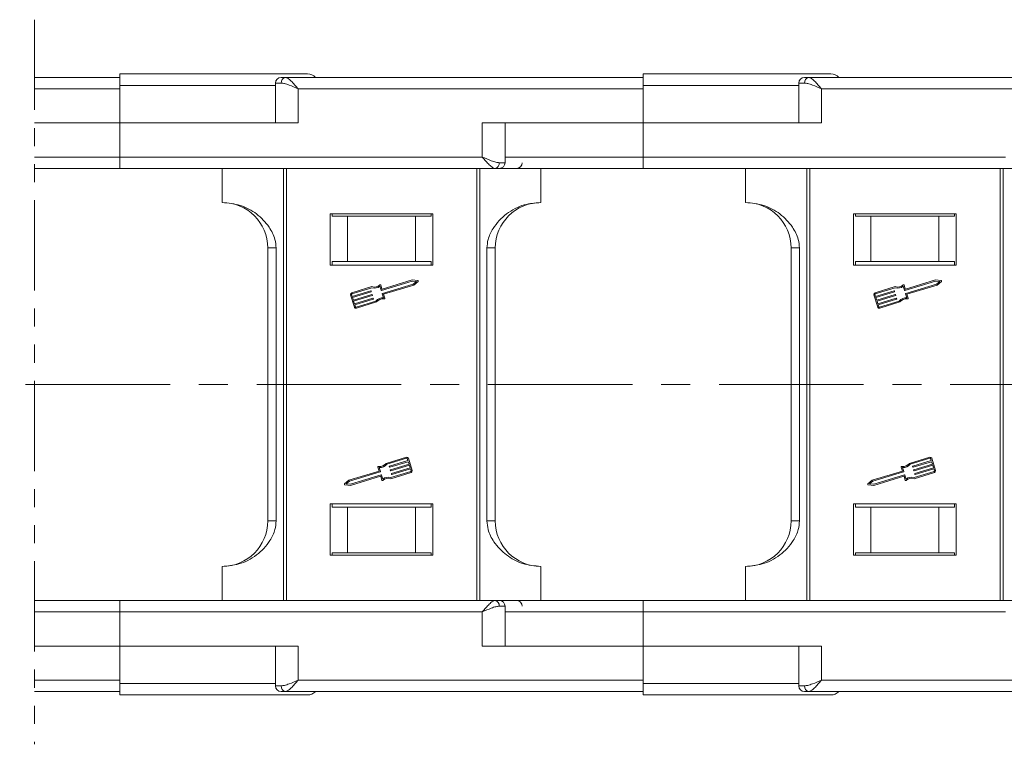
# Model space of a CAD drawing. Header units: millimetres. Extents: x 3223 to 4146, y -133 to 519.
# Tile 12 of 39: x 3833 to 3919, y 32 to 95. Entities that reach past the tile are written whole.
import ezdxf

# ---------------------------------------------------------------- set-up
doc = ezdxf.new("R2010")
doc.units = ezdxf.units.MM
doc.linetypes.add('CENTERX2', pattern=[20.32, 12.7, -2.54, 2.54, -2.54])
doc.linetypes.add('PHANTOM2', pattern=[31.75, 15.875, -3.175, 3.175, -3.175, 3.175, -3.175])

msp = doc.modelspace()

# ---------------------------------------------------------------- linework, layer by layer
at = {"color": 3, "linetype": 'PHANTOM2', "lineweight": 9, "ltscale": 0.5}
msp.add_line((3834.211, 95.275), (3834.206, 31.557), dxfattribs=at)
at = {"color": 7, "linetype": 'Continuous', "lineweight": 15}
for p, q in [((3841.712, 90.2), (3834.211, 90.2)), ((3887.712, 90.2), (3856.27, 90.2)), ((3933.712, 90.2), (3902.27, 90.2)), ((3834.211, 89.2), (3841.712, 89.2)), ((3841.712, 89.5), (3841.712, 89.2)), ((3855.388, 89.5), (3841.712, 89.5)), ((3841.712, 89.2), (3841.712, 86.2)), ((3855.388, 89.7), (3855.388, 86.2)), ((3855.897, 89.7), (3855.388, 89.7)), ((3857.388, 86.2), (3857.388, 89.2)), ((3857.388, 89.2), (3887.712, 89.2)), ((3887.712, 89.5), (3887.712, 89.2)), ((3901.388, 89.5), (3887.712, 89.5)), ((3887.712, 89.2), (3887.712, 86.2)), ((3901.388, 89.7), (3901.388, 86.2)), ((3901.897, 89.7), (3901.388, 89.7)), ((3903.388, 86.2), (3903.388, 89.2)), ((3903.388, 89.2), (3933.712, 89.2)), ((3841.712, 86.2), (3834.21, 86.2)), ((3841.712, 83.2), (3841.712, 86.2)), ((3841.712, 86.2), (3857.388, 86.2)), ((3887.712, 86.2), (3873.567, 86.2)), ((3873.567, 86.2), (3873.567, 83.2)), ((3875.567, 82.7), (3875.567, 86.2)), ((3887.712, 83.2), (3887.712, 86.2)), ((3887.712, 86.2), (3903.388, 86.2)), ((3841.712, 83.2), (3834.21, 83.2)), ((3873.567, 83.2), (3841.712, 83.2)), ((3841.712, 82.2), (3841.712, 83.2)), ((3887.712, 83.2), (3875.567, 83.2)), ((3919.567, 83.2), (3887.712, 83.2)), ((3887.712, 82.2), (3887.712, 83.2)), ((3875.567, 82.7), (3875.058, 82.7)), ((3874.685, 82.2), (3841.712, 82.2)), ((3850.712, 79.2), (3850.712, 82.2)), ((3856.083, 82.2), (3856.083, 44.2)), ((3856.346, 44.2), (3856.346, 82.2)), ((3873.078, 82.2), (3873.078, 44.2)), ((3873.341, 44.2), (3873.341, 82.2)), ((3874.821, 82.2), (3878.712, 82.2)), ((3878.712, 82.2), (3878.712, 79.2)), ((3920.685, 82.2), (3887.712, 82.2)), ((3896.712, 79.2), (3896.712, 82.2)), ((3902.083, 82.2), (3902.083, 44.2)), ((3902.346, 44.2), (3902.346, 82.2)), ((3919.078, 82.2), (3919.078, 44.2)), ((3919.341, 44.2), (3919.341, 82.2)), ((3860.212, 78.2), (3860.212, 73.7)), ((3869.212, 78.2), (3860.212, 78.2)), ((3860.361, 78), (3860.361, 78.2)), ((3860.361, 78), (3861.712, 78)), ((3861.712, 78), (3861.712, 74)), ((3867.712, 78), (3861.712, 78)), ((3867.712, 74), (3867.712, 78)), ((3867.712, 78), (3869.063, 78)), ((3869.063, 78.2), (3869.063, 78)), ((3869.212, 73.7), (3869.212, 78.2)), ((3915.212, 78.2), (3906.212, 78.2)), ((3906.212, 78.2), (3906.212, 73.7)), ((3906.361, 78), (3906.361, 78.2)), ((3906.361, 78), (3907.712, 78)), ((3907.712, 78), (3907.712, 74)), ((3913.712, 78), (3907.712, 78)), ((3913.712, 74), (3913.712, 78)), ((3913.712, 78), (3915.063, 78)), ((3915.063, 78.2), (3915.063, 78)), ((3915.212, 73.7), (3915.212, 78.2)), ((3855.45, 75.2), (3854.712, 75.2)), ((3854.712, 75.2), (3854.712, 51.2)), ((3855.45, 51.2), (3855.45, 75.2)), ((3873.973, 75.2), (3873.973, 51.2)), ((3874.712, 75.2), (3873.973, 75.2)), ((3874.712, 51.2), (3874.712, 75.2)), ((3901.45, 75.2), (3900.712, 75.2)), ((3900.712, 75.2), (3900.712, 51.2)), ((3901.45, 51.2), (3901.45, 75.2)), ((3860.212, 73.7), (3869.212, 73.7)), ((3861.712, 74), (3860.361, 74)), ((3860.361, 74), (3860.361, 73.7)), ((3867.712, 74), (3861.712, 74)), ((3869.063, 74), (3867.712, 74)), ((3869.063, 73.7), (3869.063, 74)), ((3906.212, 73.7), (3915.212, 73.7)), ((3907.712, 74), (3906.361, 74)), ((3906.361, 74), (3906.361, 73.7)), ((3913.712, 74), (3907.712, 74)), ((3915.063, 74), (3913.712, 74)), ((3915.063, 73.7), (3915.063, 74)), ((3864.646, 71.927), (3864.745, 71.602)), ((3867.419, 72.293), (3864.712, 71.469)), ((3867.41, 72.389), (3864.774, 71.586)), ((3864.794, 71.199), (3867.502, 72.024)), ((3864.889, 71.13), (3867.547, 71.939)), ((3867.898, 72.337), (3867.41, 72.389)), ((3867.778, 72.255), (3867.419, 72.293)), ((3867.502, 72.024), (3867.778, 72.255)), ((3867.547, 71.939), (3867.923, 72.254)), ((3910.646, 71.927), (3910.745, 71.602)), ((3913.419, 72.293), (3910.712, 71.469)), ((3913.41, 72.389), (3910.774, 71.586)), ((3910.794, 71.199), (3913.502, 72.024)), ((3910.889, 71.13), (3913.547, 71.939)), ((3913.898, 72.337), (3913.41, 72.389)), ((3913.778, 72.255), (3913.419, 72.293)), ((3913.502, 72.024), (3913.778, 72.255)), ((3913.547, 71.939), (3913.923, 72.254)), ((3861.996, 71.084), (3862.325, 70.006)), ((3862.086, 71.112), (3862.141, 70.932)), ((3863.872, 71.803), (3862.09, 71.26)), ((3863.872, 71.704), (3862.117, 71.17)), ((3862.141, 70.932), (3863.77, 71.428)), ((3863.797, 71.338), (3862.168, 70.842)), ((3862.237, 70.617), (3863.866, 71.113)), ((3863.893, 71.023), (3862.264, 70.528)), ((3863.799, 71.412), (3863.813, 71.367)), ((3863.895, 71.098), (3863.909, 71.053)), ((3864.683, 71.485), (3864.577, 71.832)), ((3864.884, 70.823), (3864.778, 71.17)), ((3864.995, 70.782), (3864.889, 71.13)), ((3907.996, 71.084), (3908.325, 70.006)), ((3908.086, 71.112), (3908.141, 70.932)), ((3909.872, 71.803), (3908.09, 71.26)), ((3909.872, 71.704), (3908.117, 71.17)), ((3908.141, 70.932), (3909.77, 71.428)), ((3909.797, 71.338), (3908.168, 70.842)), ((3908.237, 70.617), (3909.866, 71.113)), ((3909.893, 71.023), (3908.264, 70.528)), ((3909.799, 71.412), (3909.813, 71.367)), ((3909.895, 71.098), (3909.909, 71.053)), ((3910.683, 71.485), (3910.577, 71.832)), ((3910.884, 70.823), (3910.778, 71.17)), ((3910.995, 70.782), (3910.889, 71.13)), ((3862.168, 70.842), (3862.237, 70.617)), ((3862.264, 70.528), (3862.332, 70.303)), ((3862.332, 70.303), (3863.961, 70.799)), ((3863.989, 70.709), (3862.36, 70.213)), ((3862.36, 70.213), (3862.414, 70.033)), ((3862.473, 70.002), (3864.227, 70.536)), ((3862.5, 69.912), (3864.283, 70.455)), ((3863.991, 70.783), (3864.004, 70.738)), ((3908.168, 70.842), (3908.237, 70.617)), ((3908.264, 70.528), (3908.332, 70.303)), ((3908.332, 70.303), (3909.961, 70.799)), ((3909.989, 70.709), (3908.36, 70.213)), ((3908.36, 70.213), (3908.414, 70.033)), ((3908.473, 70.002), (3910.227, 70.536)), ((3908.5, 69.912), (3910.283, 70.455)), ((3909.991, 70.783), (3910.004, 70.738)), ((3866.894, 56.801), (3865.112, 56.258)), ((3866.922, 56.711), (3865.167, 56.177)), ((3865.406, 56.004), (3867.035, 56.5)), ((3867.062, 56.41), (3865.433, 55.914)), ((3867.035, 56.5), (3866.98, 56.68)), ((3867.131, 56.185), (3867.062, 56.41)), ((3867.398, 55.629), (3867.07, 56.707)), ((3912.894, 56.801), (3911.112, 56.258)), ((3912.922, 56.711), (3911.167, 56.177)), ((3911.406, 56.004), (3913.035, 56.5)), ((3913.062, 56.41), (3911.433, 55.914)), ((3913.035, 56.5), (3912.98, 56.68)), ((3913.131, 56.185), (3913.062, 56.41)), ((3913.398, 55.629), (3913.07, 56.707)), ((3864.506, 55.583), (3861.847, 54.774)), ((3864.601, 55.513), (3861.893, 54.689)), ((3864.4, 55.931), (3864.506, 55.583)), ((3864.51, 55.89), (3864.616, 55.543)), ((3865.404, 55.93), (3865.39, 55.975)), ((3865.5, 55.615), (3865.486, 55.66)), ((3865.502, 55.69), (3867.131, 56.185)), ((3865.522, 54.91), (3867.305, 55.453)), ((3865.523, 55.009), (3867.277, 55.543)), ((3867.158, 56.096), (3865.529, 55.6)), ((3865.597, 55.375), (3867.226, 55.871)), ((3867.254, 55.781), (3865.625, 55.285)), ((3867.226, 55.871), (3867.158, 56.096)), ((3867.309, 55.601), (3867.254, 55.781)), ((3910.506, 55.583), (3907.847, 54.774)), ((3910.601, 55.513), (3907.893, 54.689)), ((3910.4, 55.931), (3910.506, 55.583)), ((3910.51, 55.89), (3910.616, 55.543)), ((3911.404, 55.93), (3911.39, 55.975)), ((3911.5, 55.615), (3911.486, 55.66)), ((3911.502, 55.69), (3913.131, 56.185)), ((3911.522, 54.91), (3913.305, 55.453)), ((3911.523, 55.009), (3913.277, 55.543)), ((3913.158, 56.096), (3911.529, 55.6)), ((3911.597, 55.375), (3913.226, 55.871)), ((3913.254, 55.781), (3911.625, 55.285)), ((3913.226, 55.871), (3913.158, 56.096)), ((3913.309, 55.601), (3913.254, 55.781)), ((3861.847, 54.774), (3861.472, 54.459)), ((3861.893, 54.689), (3861.617, 54.458)), ((3861.975, 54.42), (3864.683, 55.244)), ((3861.984, 54.324), (3864.62, 55.127)), ((3864.748, 54.786), (3864.649, 55.111)), ((3864.712, 55.228), (3864.818, 54.881)), ((3865.595, 55.301), (3865.582, 55.346)), ((3907.847, 54.774), (3907.472, 54.459)), ((3907.893, 54.689), (3907.617, 54.458)), ((3907.975, 54.42), (3910.683, 55.244)), ((3907.984, 54.324), (3910.62, 55.127)), ((3910.748, 54.786), (3910.649, 55.111)), ((3910.712, 55.228), (3910.818, 54.881)), ((3911.595, 55.301), (3911.582, 55.346)), ((3861.497, 54.376), (3861.984, 54.324)), ((3861.617, 54.458), (3861.975, 54.42)), ((3907.497, 54.376), (3907.984, 54.324)), ((3907.617, 54.458), (3907.975, 54.42)), ((3869.212, 52.7), (3860.212, 52.7)), ((3860.212, 52.7), (3860.212, 48.2)), ((3860.361, 52.7), (3860.361, 52.4)), ((3860.361, 52.4), (3861.712, 52.4)), ((3861.712, 52.4), (3861.712, 48.4)), ((3867.712, 52.4), (3861.712, 52.4)), ((3867.712, 48.4), (3867.712, 52.4)), ((3867.712, 52.4), (3869.063, 52.4)), ((3869.063, 52.4), (3869.063, 52.7)), ((3869.212, 48.2), (3869.212, 52.7)), ((3906.212, 52.7), (3906.212, 48.2)), ((3915.212, 52.7), (3906.212, 52.7)), ((3906.361, 52.7), (3906.361, 52.4)), ((3906.361, 52.4), (3907.712, 52.4)), ((3907.712, 52.4), (3907.712, 48.4)), ((3913.712, 52.4), (3907.712, 52.4)), ((3913.712, 48.4), (3913.712, 52.4)), ((3913.712, 52.4), (3915.063, 52.4)), ((3915.063, 52.4), (3915.063, 52.7)), ((3915.212, 48.2), (3915.212, 52.7)), ((3854.712, 51.2), (3855.45, 51.2)), ((3874.712, 51.2), (3873.973, 51.2)), ((3900.712, 51.2), (3901.45, 51.2)), ((3860.212, 48.2), (3869.212, 48.2)), ((3860.361, 48.4), (3861.712, 48.4)), ((3860.361, 48.2), (3860.361, 48.4)), ((3861.712, 48.4), (3867.712, 48.4)), ((3869.063, 48.4), (3867.712, 48.4)), ((3869.063, 48.4), (3869.063, 48.2)), ((3906.212, 48.2), (3915.212, 48.2)), ((3906.361, 48.4), (3907.712, 48.4)), ((3906.361, 48.2), (3906.361, 48.4)), ((3907.712, 48.4), (3913.712, 48.4)), ((3915.063, 48.4), (3913.712, 48.4)), ((3915.063, 48.4), (3915.063, 48.2)), ((3850.712, 44.2), (3850.712, 47.2)), ((3878.712, 44.2), (3878.712, 47.2)), ((3896.712, 44.2), (3896.712, 47.2)), ((3841.712, 43.2), (3841.712, 44.2)), ((3841.712, 44.2), (3874.685, 44.2)), ((3874.685, 44.2), (3878.712, 44.2)), ((3887.712, 43.2), (3887.712, 44.2)), ((3887.712, 44.2), (3920.685, 44.2)), ((3875.058, 43.7), (3875.567, 43.7)), ((3875.567, 40.2), (3875.567, 43.7)), ((3834.207, 43.2), (3841.712, 43.2)), ((3841.712, 40.2), (3841.712, 43.2)), ((3841.712, 43.2), (3873.567, 43.2)), ((3873.567, 43.2), (3873.567, 40.2)), ((3875.567, 43.2), (3887.712, 43.2)), ((3887.712, 43.2), (3919.567, 43.2)), ((3887.712, 40.2), (3887.712, 43.2)), ((3834.207, 40.2), (3841.712, 40.2)), ((3857.388, 40.2), (3841.712, 40.2)), ((3841.712, 40.2), (3841.712, 37.2)), ((3855.388, 40.2), (3855.388, 36.7)), ((3857.388, 37.2), (3857.388, 40.2)), ((3873.567, 40.2), (3887.712, 40.2)), ((3903.388, 40.2), (3887.712, 40.2)), ((3887.712, 40.2), (3887.712, 37.2)), ((3901.388, 40.2), (3901.388, 36.7)), ((3903.388, 37.2), (3903.388, 40.2)), ((3841.712, 37.2), (3834.207, 37.2)), ((3841.712, 37.2), (3841.712, 36.9)), ((3841.712, 36.9), (3855.388, 36.9)), ((3855.388, 36.7), (3855.897, 36.7)), ((3887.712, 37.2), (3857.388, 37.2)), ((3887.712, 37.2), (3887.712, 36.9)), ((3887.712, 36.9), (3901.388, 36.9)), ((3901.388, 36.7), (3901.897, 36.7)), ((3933.712, 37.2), (3903.388, 37.2)), ((3834.207, 36.2), (3841.712, 36.2)), ((3856.27, 36.2), (3887.712, 36.2)), ((3902.27, 36.2), (3933.712, 36.2))]:
    msp.add_line(p, q, dxfattribs=at)
at = {"color": 1, "linetype": 'CENTERX2', "lineweight": 13}
msp.add_line((4029.004, 63.2), (3517.823, 63.2), dxfattribs=at)
at = {"color": 7, "linetype": 'Continuous', "lineweight": 15}
for centre, radius, start, end in [((3855.888, 89.7), 0.5, 90, 180), ((3856.345, 89.756), 0.451, 99.5202, 187.08135), ((3858.212, 89.5), 1, 44.87138, 90), ((3901.888, 89.7), 0.5, 90, 180), ((3902.345, 89.756), 0.451, 99.5202, 187.08135), ((3904.212, 89.5), 1, 44.87138, 90), ((3874.61, 82.645), 0.451, 279.5202, 7.08135), ((3875.067, 82.7), 0.5, 270, 0), ((3876.573, 82.7), 0.5, 270, 0), ((3850.712, 75.2), 4, 0, 90), ((3878.712, 75.2), 4, 90, 180), ((3896.712, 75.2), 4, 0, 90), ((3864.098, 72.463), 0.698, 251.11204, 312.44471), ((3864.601, 71.913), 0.047, 16.9297, 132.44471), ((3867.893, 72.29), 0.047, 309.95116, 83.90824), ((3910.098, 72.463), 0.698, 251.11204, 312.44471), ((3910.601, 71.913), 0.047, 16.9297, 132.44471), ((3913.893, 72.29), 0.047, 309.95116, 83.90824), ((3862.131, 71.125), 0.141, 106.9297, 196.9297), ((3862.131, 71.125), 0.047, 106.9297, 196.9297), ((3863.777, 71.405), 0.0235, 16.9297, 106.9297), ((3863.79, 71.36), 0.0235, 286.9297, 16.9297), ((3863.872, 71.091), 0.0235, 16.9297, 106.9297), ((3864.098, 72.463), 0.792, 253.37041, 307.16635), ((3863.886, 71.046), 0.0235, 286.9297, 16.9297), ((3864.705, 71.492), 0.0235, 196.9297, 286.9297), ((3864.768, 71.609), 0.0235, 196.9297, 286.9297), ((3864.801, 71.177), 0.0235, 106.9297, 196.9297), ((3908.131, 71.125), 0.141, 106.9297, 196.9297), ((3908.131, 71.125), 0.047, 106.9297, 196.9297), ((3909.777, 71.405), 0.0235, 16.9297, 106.9297), ((3909.79, 71.36), 0.0235, 286.9297, 16.9297), ((3909.872, 71.091), 0.0235, 16.9297, 106.9297), ((3910.098, 72.463), 0.792, 253.37041, 307.16635), ((3909.886, 71.046), 0.0235, 286.9297, 16.9297), ((3910.705, 71.492), 0.0235, 196.9297, 286.9297), ((3910.768, 71.609), 0.0235, 196.9297, 286.9297), ((3910.801, 71.177), 0.0235, 106.9297, 196.9297), ((3863.968, 70.776), 0.0235, 16.9297, 106.9297), ((3863.982, 70.731), 0.0235, 286.9297, 16.9297), ((3864.838, 70.032), 0.792, 86.69305, 140.48899), ((3864.838, 70.032), 0.698, 81.41469, 142.74736), ((3864.95, 70.769), 0.047, 261.41469, 16.9297), ((3909.968, 70.776), 0.0235, 16.9297, 106.9297), ((3909.982, 70.731), 0.0235, 286.9297, 16.9297), ((3910.838, 70.032), 0.792, 86.69305, 140.48899), ((3910.838, 70.032), 0.698, 81.41469, 142.74736), ((3910.95, 70.769), 0.047, 261.41469, 16.9297), ((3862.459, 70.047), 0.141, 196.9297, 286.9297), ((3862.459, 70.047), 0.047, 196.9297, 286.9297), ((3908.459, 70.047), 0.141, 196.9297, 286.9297), ((3908.459, 70.047), 0.047, 196.9297, 286.9297), ((3864.556, 56.681), 0.698, 261.41469, 322.74736), ((3866.935, 56.666), 0.141, 16.9297, 106.9297), ((3866.935, 56.666), 0.047, 16.9297, 106.9297), ((3910.556, 56.681), 0.698, 261.41469, 322.74736), ((3912.935, 56.666), 0.141, 16.9297, 106.9297), ((3912.935, 56.666), 0.047, 16.9297, 106.9297), ((3864.445, 55.944), 0.047, 81.41469, 196.9297), ((3864.556, 56.681), 0.792, 266.69305, 320.48899), ((3864.594, 55.536), 0.0235, 286.9297, 16.9297), ((3865.413, 55.982), 0.0235, 106.9297, 196.9297), ((3865.426, 55.937), 0.0235, 196.9297, 286.9297), ((3865.508, 55.667), 0.0235, 106.9297, 196.9297), ((3865.522, 55.622), 0.0235, 196.9297, 286.9297), ((3867.264, 55.587), 0.047, 286.9297, 16.9297), ((3867.264, 55.587), 0.141, 286.9297, 16.9297), ((3910.445, 55.944), 0.047, 81.41469, 196.9297), ((3910.556, 56.681), 0.792, 266.69305, 320.48899), ((3910.594, 55.536), 0.0235, 286.9297, 16.9297), ((3911.413, 55.982), 0.0235, 106.9297, 196.9297), ((3911.426, 55.937), 0.0235, 196.9297, 286.9297), ((3911.508, 55.667), 0.0235, 106.9297, 196.9297), ((3911.522, 55.622), 0.0235, 196.9297, 286.9297), ((3913.264, 55.587), 0.047, 286.9297, 16.9297), ((3913.264, 55.587), 0.141, 286.9297, 16.9297), ((3864.627, 55.104), 0.0235, 16.9297, 106.9297), ((3864.689, 55.221), 0.0235, 16.9297, 106.9297), ((3864.793, 54.799), 0.047, 196.9297, 312.44471), ((3865.296, 54.25), 0.792, 73.37041, 127.16635), ((3865.296, 54.25), 0.698, 71.11204, 132.44471), ((3865.604, 55.352), 0.0235, 106.9297, 196.9297), ((3865.618, 55.308), 0.0235, 196.9297, 286.9297), ((3910.627, 55.104), 0.0235, 16.9297, 106.9297), ((3910.689, 55.221), 0.0235, 16.9297, 106.9297), ((3910.793, 54.799), 0.047, 196.9297, 312.44471), ((3911.296, 54.25), 0.792, 73.37041, 127.16635), ((3911.296, 54.25), 0.698, 71.11204, 132.44471), ((3911.604, 55.352), 0.0235, 106.9297, 196.9297), ((3911.618, 55.308), 0.0235, 196.9297, 286.9297), ((3861.502, 54.423), 0.047, 129.95116, 263.90824), ((3907.502, 54.423), 0.047, 129.95116, 263.90824), ((3850.712, 51.2), 4, 270, 0), ((3878.712, 51.2), 4, 180, 270), ((3896.712, 51.2), 4, 270, 0), ((3874.61, 43.756), 0.451, 352.91869, 80.47981), ((3875.067, 43.7), 0.5, 0, 90), ((3876.573, 43.7), 0.5, 0, 90), ((3855.888, 36.7), 0.5, 180, 270), ((3856.345, 36.645), 0.451, 172.91869, 260.47981), ((3901.888, 36.7), 0.5, 180, 270), ((3902.345, 36.645), 0.451, 172.91869, 260.47981), ((3858.212, 36.9), 1, 270, 315.47936), ((3904.212, 36.9), 1, 270, 315.47936)]:
    msp.add_arc(centre, radius, start, end, dxfattribs=at)
for points, knots in [([(3858.212, 90.5), (3858.158, 90.5), (3858.048, 90.5), (3857.13, 90.5), (3855.608, 90.5), (3853.462, 90.5), (3850.824, 90.5), (3847.866, 90.5), (3844.791, 90.5), (3842.718, 90.5), (3841.712, 90.5)], [0, 0, 0, 0, 0.116516, 0.240011, 0.368641, 0.5, 0.631359, 0.759989, 0.883484, 1, 1, 1, 1]), ([(3841.712, 90.5), (3841.712, 90.489), (3841.712, 90.467), (3841.712, 90.295), (3841.712, 90.041), (3841.712, 89.76), (3841.712, 89.574), (3841.712, 89.5)], [0, 0, 0, 0, 0.214694, 0.429388, 0.644082, 0.858775, 1, 1, 1, 1]), ([(3856.27, 90.2), (3856.338, 90.183), (3856.482, 90.148), (3856.761, 89.897), (3857.071, 89.568), (3857.282, 89.323), (3857.388, 89.2)], [0, 0, 0, 0, 0.23435, 0.498195, 0.748869, 1, 1, 1, 1]), ([(3904.212, 90.5), (3904.158, 90.5), (3904.048, 90.5), (3903.13, 90.5), (3901.608, 90.5), (3899.462, 90.5), (3896.824, 90.5), (3893.866, 90.5), (3890.791, 90.5), (3888.718, 90.5), (3887.712, 90.5)], [0, 0, 0, 0, 0.116516, 0.240011, 0.368641, 0.5, 0.631359, 0.759989, 0.883484, 1, 1, 1, 1]), ([(3887.712, 90.5), (3887.712, 90.489), (3887.712, 90.467), (3887.712, 90.295), (3887.712, 90.041), (3887.712, 89.76), (3887.712, 89.574), (3887.712, 89.5)], [0, 0, 0, 0, 0.214694, 0.429388, 0.644082, 0.858775, 1, 1, 1, 1]), ([(3902.27, 90.2), (3902.338, 90.183), (3902.482, 90.148), (3902.761, 89.897), (3903.071, 89.568), (3903.282, 89.323), (3903.388, 89.2)], [0, 0, 0, 0, 0.2343503, 0.4981953, 0.748869, 1, 1, 1, 1]), ([(3857.388, 89.2), (3857.118, 89.317), (3856.7, 89.497), (3856.202, 89.669), (3855.992, 89.69), (3855.897, 89.7)], [0, 0, 0, 0, 0.4984129, 0.772928, 1, 1, 1, 1]), ([(3903.388, 89.2), (3903.118, 89.317), (3902.7, 89.497), (3902.202, 89.669), (3901.992, 89.69), (3901.897, 89.7)], [0, 0, 0, 0, 0.498413, 0.772928, 1, 1, 1, 1]), ([(3873.567, 83.2), (3873.837, 83.084), (3874.255, 82.903), (3874.753, 82.732), (3874.963, 82.71), (3875.058, 82.7)], [0, 0, 0, 0, 0.498413, 0.772928, 1, 1, 1, 1]), ([(3874.685, 82.2), (3874.617, 82.217), (3874.473, 82.253), (3874.194, 82.503), (3873.884, 82.833), (3873.673, 83.078), (3873.567, 83.2)], [0, 0, 0, 0, 0.2343503, 0.4981953, 0.748869, 1, 1, 1, 1]), ([(3841.712, 82.2), (3840.706, 82.2), (3838.634, 82.2), (3836.119, 82.2), (3834.676, 82.2), (3834.21, 82.2)], [0, 0, 0, 0, 0.2136251, 0.4400463, 0.5514248, 0.5514248, 0.5514248, 0.5514248]), ([(3874.954, 82.2), (3874.948, 82.2), (3874.905, 82.2), (3874.786, 82.2), (3874.685, 82.2)], [0, 0, 0, 0, 0.142198, 1, 1, 1, 1]), ([(3887.712, 82.2), (3886.706, 82.2), (3884.634, 82.2), (3881.552, 82.2), (3878.623, 82.2), (3876.479, 82.2), (3875.544, 82.2), (3875.304, 82.2)], [0, 0, 0, 0, 0.213625, 0.440046, 0.675881, 0.91672, 1, 1, 1, 1]), ([(3855.45, 75.2), (3855.427, 75.453), (3855.365, 76.111), (3854.797, 77.192), (3853.773, 78.257), (3852.329, 79.047), (3851.256, 79.149), (3850.712, 79.2)], [0, 0, 0, 0, 0.109672, 0.284648, 0.519248, 0.75632, 1, 1, 1, 1]), ([(3878.712, 79.2), (3878.223, 79.158), (3877.155, 79.066), (3875.653, 78.28), (3874.597, 77.155), (3874.054, 76.063), (3873.997, 75.453), (3873.973, 75.2)], [0, 0, 0, 0, 0.219162, 0.4791659, 0.7354888, 0.890617, 1, 1, 1, 1]), ([(3901.45, 75.2), (3901.427, 75.453), (3901.365, 76.111), (3900.797, 77.192), (3899.773, 78.257), (3898.329, 79.047), (3897.256, 79.149), (3896.712, 79.2)], [0, 0, 0, 0, 0.109672, 0.284648, 0.519248, 0.75632, 1, 1, 1, 1]), ([(3850.712, 47.2), (3851.201, 47.242), (3852.269, 47.335), (3853.771, 48.121), (3854.827, 49.245), (3855.37, 50.337), (3855.427, 50.948), (3855.45, 51.2)], [0, 0, 0, 0, 0.219162, 0.479166, 0.735489, 0.890617, 1, 1, 1, 1]), ([(3873.973, 51.2), (3873.997, 50.947), (3874.059, 50.29), (3874.627, 49.208), (3875.651, 48.143), (3877.095, 47.354), (3878.168, 47.252), (3878.712, 47.2)], [0, 0, 0, 0, 0.109672, 0.284648, 0.519248, 0.75632, 1, 1, 1, 1]), ([(3896.712, 47.2), (3897.201, 47.242), (3898.269, 47.335), (3899.771, 48.121), (3900.827, 49.245), (3901.37, 50.337), (3901.427, 50.948), (3901.45, 51.2)], [0, 0, 0, 0, 0.219162, 0.479166, 0.735489, 0.890617, 1, 1, 1, 1]), ([(3834.207, 44.2), (3834.674, 44.2), (3836.118, 44.2), (3838.634, 44.2), (3840.706, 44.2), (3841.712, 44.2)], [0.4492453, 0.4492453, 0.4492453, 0.4492453, 0.5606696, 0.7867224, 1, 1, 1, 1]), ([(3873.567, 43.2), (3873.673, 43.323), (3873.884, 43.568), (3874.194, 43.897), (3874.473, 44.148), (3874.617, 44.183), (3874.685, 44.2)], [0, 0, 0, 0, 0.251131, 0.501805, 0.765641, 1, 1, 1, 1]), ([(3874.685, 44.2), (3874.789, 44.2), (3874.897, 44.2), (3874.937, 44.2), (3874.939, 44.2)], [0, 0, 0, 0, 0.957912, 1, 1, 1, 1]), ([(3875.289, 44.2), (3875.534, 44.2), (3876.474, 44.2), (3878.622, 44.2), (3881.552, 44.2), (3884.634, 44.2), (3886.706, 44.2), (3887.712, 44.2)], [0, 0, 0, 0, 0.0847716, 0.3252189, 0.5606696, 0.7867224, 1, 1, 1, 1]), ([(3875.058, 43.7), (3874.963, 43.69), (3874.753, 43.669), (3874.255, 43.497), (3873.837, 43.317), (3873.567, 43.2)], [0, 0, 0, 0, 0.227063, 0.501587, 1, 1, 1, 1]), ([(3841.712, 36.9), (3841.712, 36.788), (3841.712, 36.563), (3841.712, 36.263), (3841.712, 36.037), (3841.712, 35.917), (3841.712, 35.905), (3841.712, 35.9)], [0, 0, 0, 0, 0.214694, 0.429388, 0.644082, 0.858775, 1, 1, 1, 1]), ([(3855.897, 36.7), (3855.992, 36.71), (3856.202, 36.732), (3856.7, 36.903), (3857.118, 37.084), (3857.388, 37.2)], [0, 0, 0, 0, 0.227063, 0.501587, 1, 1, 1, 1]), ([(3857.388, 37.2), (3857.282, 37.078), (3857.071, 36.833), (3856.761, 36.503), (3856.482, 36.253), (3856.338, 36.217), (3856.27, 36.2)], [0, 0, 0, 0, 0.251131, 0.501805, 0.765641, 1, 1, 1, 1]), ([(3887.712, 36.9), (3887.712, 36.788), (3887.712, 36.563), (3887.712, 36.263), (3887.712, 36.037), (3887.712, 35.917), (3887.712, 35.905), (3887.712, 35.9)], [0, 0, 0, 0, 0.214694, 0.429388, 0.644082, 0.858775, 1, 1, 1, 1]), ([(3901.897, 36.7), (3901.992, 36.71), (3902.202, 36.732), (3902.7, 36.903), (3903.118, 37.084), (3903.388, 37.2)], [0, 0, 0, 0, 0.227063, 0.501587, 1, 1, 1, 1]), ([(3903.388, 37.2), (3903.282, 37.078), (3903.071, 36.833), (3902.761, 36.503), (3902.482, 36.253), (3902.338, 36.217), (3902.27, 36.2)], [0, 0, 0, 0, 0.251131, 0.501805, 0.765641, 1, 1, 1, 1]), ([(3841.712, 35.9), (3842.718, 35.9), (3844.791, 35.9), (3847.866, 35.9), (3850.824, 35.9), (3853.462, 35.9), (3855.608, 35.9), (3857.13, 35.9), (3858.048, 35.9), (3858.158, 35.9), (3858.212, 35.9)], [0, 0, 0, 0, 0.116516, 0.240011, 0.368641, 0.5, 0.631359, 0.759989, 0.883484, 1, 1, 1, 1]), ([(3887.712, 35.9), (3888.718, 35.9), (3890.791, 35.9), (3893.866, 35.9), (3896.824, 35.9), (3899.462, 35.9), (3901.608, 35.9), (3903.13, 35.9), (3904.048, 35.9), (3904.158, 35.9), (3904.212, 35.9)], [0, 0, 0, 0, 0.116516, 0.240011, 0.368641, 0.5, 0.631359, 0.759989, 0.883484, 1, 1, 1, 1])]:
    msp.add_open_spline(points, degree=3, knots=knots, dxfattribs=at)
for points in [[(3856.27, 90.2), (3856.16, 90.2), (3855.941, 90.2), (3855.906, 90.2), (3855.888, 90.2)], [(3902.27, 90.2), (3902.16, 90.2), (3901.941, 90.2), (3901.906, 90.2), (3901.888, 90.2)], [(3855.888, 36.2), (3855.906, 36.2), (3855.941, 36.2), (3856.16, 36.2), (3856.27, 36.2)], [(3901.888, 36.2), (3901.906, 36.2), (3901.941, 36.2), (3902.16, 36.2), (3902.27, 36.2)]]:
    msp.add_open_spline(points, degree=3, dxfattribs=at)

doc.saveas('drawing.dxf')
